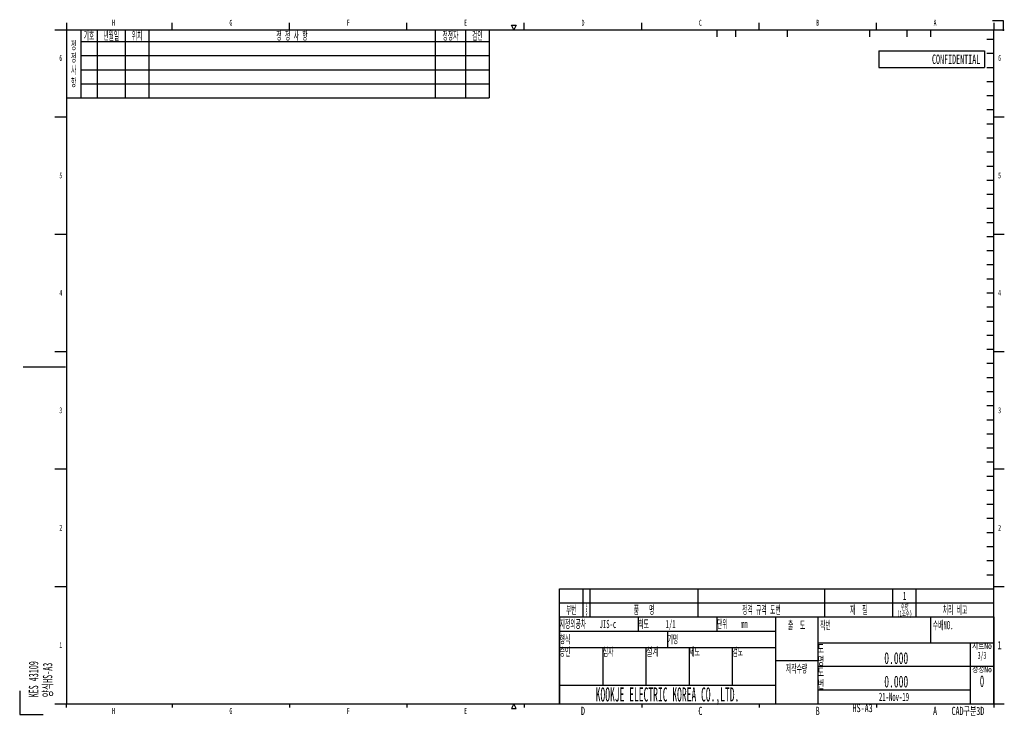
# Model space of a CAD drawing. Header units: millimetres. Extents: x 0 to 419, y -5 to 296.
import ezdxf

# ---------------------------------------------------------------- set-up
doc = ezdxf.new("R2010")
doc.units = ezdxf.units.MM
doc.header["$LTSCALE"] = 23.1
doc.layers.get('0').update_dxf_attribs({"linetype": 'CONTINUOUS'})
doc.styles.get("Standard").update_dxf_attribs({"font": 'txt', "width": 0.5})
doc.styles.add('TEXTSTYLE_2', font='txt', dxfattribs={"width": 0.6})
doc.styles.add('TEXTSTYLE_3', font='txt', dxfattribs={"width": 0.6})
doc.styles.add('TEXTSTYLE_4', font='txt', dxfattribs={"width": 0.8})

msp = doc.modelspace()

# ---------------------------------------------------------------- linework, layer by layer
at = {"color": 2, "linetype": 'Continuous'}
for p, q in [((20, 295), (20, 292)), ((65, 292), (65, 295)), ((115, 292), (115, 295)), ((165, 292), (165, 295)), ((210.5, 292), (209.5, 294)), ((209.5, 294), (211.5, 294)), ((211.5, 294), (210.5, 292)), ((215, 292), (215, 295)), ((265, 292), (265, 295)), ((315, 292), (315, 295)), ((365, 292), (365, 295)), ((414.46, 296), (419, 296)), ((415, 295), (415, 292)), ((419, 296), (419, 291.5)), ((20, 292), (200, 292)), ((20, 292), (20, 263)), ((26, 292), (26, 263)), ((33, 292), (33, 263)), ((45, 292), (45, 263)), ((55, 292), (55, 263)), ((177, 292), (177, 263)), ((190, 292), (190, 263)), ((200, 292), (200, 263)), ((297, 292), (297, 289)), ((305, 292), (305, 289)), ((327, 292), (327, 289)), ((362, 292), (362, 289)), ((378, 292), (378, 289)), ((388, 292), (388, 289)), ((415, 292), (419.5, 292)), ((26, 287), (200, 287)), ((412, 288), (415, 288)), ((412, 282), (415, 282)), ((26, 281), (200, 281)), ((26, 275), (200, 275)), ((412, 276), (415, 276)), ((26, 269), (200, 269)), ((412, 270), (415, 270)), ((20, 263), (200, 263)), ((412, 264), (415, 264)), ((412, 258), (415, 258)), ((15, 255), (20, 255)), ((412, 252), (415, 252)), ((415, 255), (419.5, 255)), ((412, 246), (415, 246)), ((412, 240), (415, 240)), ((412, 234), (415, 234)), ((412, 228), (415, 228)), ((412, 222), (415, 222)), ((412, 216), (415, 216)), ((412, 210), (415, 210)), ((15, 205), (20, 205)), ((412, 204), (415, 204)), ((415, 205), (419.5, 205)), ((412, 198), (415, 198)), ((412, 192), (415, 192)), ((412, 186), (415, 186)), ((412, 180), (415, 180)), ((412, 174), (415, 174)), ((412, 168), (415, 168)), ((412, 162), (415, 162)), ((412, 156), (415, 156)), ((15, 155), (20, 155)), ((415, 155), (419.5, 155)), ((1.5, 148.5), (19.5, 148.5)), ((412, 150), (415, 150)), ((412, 144), (415, 144)), ((412, 138), (415, 138)), ((412, 132), (415, 132)), ((412, 126), (415, 126)), ((412, 120), (415, 120)), ((412, 114), (415, 114)), ((15, 105), (20, 105)), ((412, 108), (415, 108)), ((415, 105), (419.5, 105)), ((412, 102), (415, 102)), ((412, 96), (415, 96)), ((412, 90), (415, 90)), ((412, 84), (415, 84)), ((412, 78), (415, 78)), ((412, 72), (415, 72)), ((412, 66), (415, 66)), ((412, 60), (415, 60)), ((15, 55), (20, 55)), ((415, 55), (419.5, 55)), ((230, 42.01), (230, 54.01)), ((230, 54.01), (415, 54.01)), ((240, 42.01), (240, 54.01)), ((243, 42.01), (243, 54.01)), ((289, 42.01), (289, 54.01)), ((343, 42.01), (343, 54.01)), ((372, 42.01), (372, 54.01)), ((382, 42.01), (382, 54.01)), ((415, 42.01), (415, 54.01)), ((230, 48.01), (415, 48.01)), ((230, 42.01), (322, 42.01)), ((230, 42.01), (230, 36.01)), ((230, 42.01), (415, 42.01)), ((263.5, 42.01), (263.5, 36.01)), ((297, 42.01), (297, 36.01)), ((322, 42.01), (322, 36.01)), ((322, 42.01), (340, 42.01)), ((322, 42.01), (322, 5.01)), ((340, 42.01), (340, 5.01)), ((340, 42), (415, 42)), ((340, 42), (340, 31)), ((340, 42), (415, 42)), ((340, 42), (340, 31)), ((388, 42), (388, 31)), ((388, 42), (388, 31)), ((415, 42), (415, 31)), ((415, 42), (415, 31)), ((230, 36.01), (322, 36.01)), ((230, 36.01), (230, 29.01)), ((230, 36.01), (322, 36.01)), ((230, 36.01), (322, 36.01)), ((230, 36.01), (230, 29.01)), ((276, 36.01), (276, 29.01)), ((276, 36.01), (276, 29.01)), ((322, 36.01), (322, 29.01)), ((322, 36.01), (322, 29.01)), ((340, 31), (415, 31)), ((340, 31), (340, 5)), ((340, 31), (415, 31)), ((340, 31), (415, 31)), ((405, 31), (405, 5)), ((415, 31), (415, 5)), ((230, 29.01), (322, 29.01)), ((230, 29.01), (230, 13.01)), ((230, 29.01), (322, 29.01)), ((230, 29.01), (322, 29.01)), ((248.4, 29.01), (248.4, 13.01)), ((266.8, 29.01), (266.8, 13.01)), ((266.8, 29.01), (285.2, 29.01)), ((266.8, 29.01), (266.8, 13.01)), ((285.2, 29.01), (285.2, 13.01)), ((285.2, 29.01), (303.6, 29.01)), ((285.2, 29.01), (285.2, 13.01)), ((285.2, 29.01), (285.2, 13.01)), ((303.6, 29.01), (303.6, 13.01)), ((303.6, 29.01), (303.6, 13.01)), ((322, 29.01), (322, 13.01)), ((322, 23.51), (340, 23.51)), ((340, 21), (415, 21)), ((230, 13.01), (322, 13.01)), ((230, 13.01), (322, 13.01)), ((230, 13.01), (230, 5.01)), ((266.8, 13.01), (285.2, 13.01)), ((285.2, 13.01), (303.6, 13.01)), ((322, 13.01), (322, 5.01)), ((0, 10.5), (0, 0.5)), ((340, 11), (405, 11)), ((15, 5), (20, 5)), ((20, 3.5), (20, 5)), ((65, 5), (65, 3.5)), ((115, 5), (115, 3.5)), ((165, 5), (165, 3.5)), ((210.5, 5), (209.5, 3)), ((211.5, 3), (210.5, 5)), ((215, 5), (215, 3.5)), ((230, 5.01), (322, 5.01)), ((265, 5), (265, 3.5)), ((315, 5), (315, 3.5)), ((322, 5.01), (340, 5.01)), ((340, 5), (415, 5)), ((365, 5), (365, 3.5)), ((415, 5), (419.5, 5)), ((415, 5), (415, 3.5)), ((0, 0.5), (10, 0.5)), ((209.5, 3), (211.5, 3))]:
    msp.add_line(p, q, dxfattribs=at)
at = {"color": 7, "linetype": 'Continuous'}
for p, q in [((15, 292), (415, 292)), ((20, 292), (20, 5)), ((415, 5), (415, 292)), ((366.1, 283), (411, 283)), ((366.1, 283), (366.1, 276)), ((411, 283), (411, 276)), ((366.1, 276), (411, 276)), ((230, 42), (415, 42)), ((230, 5.01), (230, 42)), ((20, 5), (415, 5))]:
    msp.add_line(p, q, dxfattribs=at)

# ---------------------------------------------------------------- texts
at = {"color": 2, "linetype": 'Continuous', "line_spacing_factor": 0.9}
for s, insert, char_height, width, attachment_point, style in [('H', (40, 296.25), 2.5, 1.5, 2, 'TEXTSTYLE_2'), ('G', (90, 296.25), 2.5, 1.5, 2, 'TEXTSTYLE_2'), ('F', (140, 296.25), 2.5, 1.5, 2, 'TEXTSTYLE_2'), ('E', (190, 296.25), 2.5, 1.5, 2, 'TEXTSTYLE_2'), ('D', (240, 296.25), 2.5, 1.5, 2, 'TEXTSTYLE_2'), ('C', (290, 296.25), 2.5, 1.5, 2, 'TEXTSTYLE_2'), ('B', (340, 296.25), 2.5, 1.5, 2, 'TEXTSTYLE_2'), ('A', (390, 296.25), 2.5, 1.5, 2, 'TEXTSTYLE_2'), ('6', (17.5, 281.25), 2.5, 1.5, 2, 'TEXTSTYLE_2'), ('6', (417.5, 281.25), 2.5, 1.5, 2, 'TEXTSTYLE_2'), ('5', (17.5, 231.25), 2.5, 1.5, 2, 'TEXTSTYLE_2'), ('5', (417.5, 231.25), 2.5, 1.5, 2, 'TEXTSTYLE_2'), ('4', (17.5, 181.25), 2.5, 1.5, 2, 'TEXTSTYLE_2'), ('4', (417.5, 181.25), 2.5, 1.5, 2, 'TEXTSTYLE_2'), ('3', (17.5, 131.25), 2.5, 1.5, 2, 'TEXTSTYLE_2'), ('3', (417.5, 131.25), 2.5, 1.5, 2, 'TEXTSTYLE_2'), ('2', (17.5, 81.25), 2.5, 1.5, 2, 'TEXTSTYLE_2'), ('2', (417.5, 81.25), 2.5, 1.5, 2, 'TEXTSTYLE_2'), ('1', (17.5, 31.25), 2.5, 1.5, 2, 'TEXTSTYLE_2'), ('설계', (266.86, 28.93), 3.5, 4.9, 1, 'TEXTSTYLE_2'), ('도\\P명', (340, 30.25), 3.5, 2.45, 1, 'TEXTSTYLE_2'), ('시트No\\P\\H3.0;{\\W0.5;3}{\\W0.5;/}{\\W0.5;3}', (410, 30.92), 2.5, 8.6667, 2, 'TEXTSTYLE_4'), ('1', (417.5, 31.75), 3.5, 2.1, 2, 'TEXTSTYLE_2'), (' \\H5.0;{\\W0.6;0.000}', (372.5, 27), 3.5, 17.8, 2, 'TEXTSTYLE_4'), ('정정No\\P\\H5.0;{\\W0.5;0}', (410, 20.92), 2.5, 8.6667, 2, 'TEXTSTYLE_4'), ('도\\P번', (340, 20.25), 3.5, 2.45, 1, 'TEXTSTYLE_2'), (' \\H5.0;{\\W0.6;0.000}', (372.5, 17), 3.5, 17.8, 2, 'TEXTSTYLE_4'), ('HS-A3', (359.15, 4.97), 3.5, 10.5, 2, 'TEXTSTYLE_2'), ('H', (40, 3.25), 2.5, 1.5, 2, 'TEXTSTYLE_2'), ('G', (90, 3.25), 2.5, 1.5, 2, 'TEXTSTYLE_2'), ('F', (140, 3.25), 2.5, 1.5, 2, 'TEXTSTYLE_2'), ('E', (190, 3.25), 2.5, 1.5, 2, 'TEXTSTYLE_2'), ('D', (240, 3.75), 3.5, 2.1, 2, 'TEXTSTYLE_2'), ('C', (290, 3.75), 3.5, 2.1, 2, 'TEXTSTYLE_2'), ('B', (340, 3.75), 3.5, 2.1, 2, 'TEXTSTYLE_2'), ('A', (390, 3.75), 3.5, 2.1, 2, 'TEXTSTYLE_2'), ('CAD구분3D', (404, 3.75), 3.5, 15.4, 2, 'TEXTSTYLE_2')]:
    msp.add_mtext(s, dxfattribs=dict(at, insert=insert, char_height=char_height, width=width, attachment_point=attachment_point, style=style))
at = {"color": 2, "linetype": 'Continuous'}
for s, insert, char_height, width, attachment_point, line_spacing_factor in [('기호', (29.5, 291.25), 3.5, 4.0833, 2, 0.9), ('년월일', (39, 291.25), 3.5, 6.125, 2, 0.9), ('위치', (50, 291.25), 3.5, 4.0833, 2, 0.9), ('정 정 사 항', (116, 291.25), 3.5, 13.4167, 2, 0.9), ('정정자', (183.5, 291.25), 3.5, 6.125, 2, 0.9), ('검인', (195, 291.25), 3.5, 4.0833, 2, 0.9), ('정\\P정\\P사\\P항', (23, 287.13), 3.5, 2.0417, 2, 0.9), ('1', (377, 52.76), 3.5, 1.75, 2, 0.9), ('부번', (235, 46.76), 3.5, 4.0833, 2, 0.9), ('L\\PE\\PV', (241.5, 47.9), 1.7, 0.85, 2, 0.72), ('품   명', (266, 46.76), 3.5, 9.3333, 2, 0.9), ('정격 규격 도번', (316, 46.76), 3.5, 15.75, 2, 0.9), ('재  질', (357.5, 46.76), 3.5, 7.5833, 2, 0.9), ('수량\\P(1조수)', (377, 47.76), 2.5, 6.6667, 2, 0.72), ('처리 비고', (398.5, 46.76), 3.5, 9.9167, 2, 0.9), ('지정외공차    JIS-c', (230.06, 40.76), 3.5, 25.9583, 1, 0.9), ('척도     1/1', (263.56, 40.76), 3.5, 18.0833, 1, 0.9), ('단위    mm', (297.06, 40.76), 3.5, 14.5833, 1, 0.9), ('출  도', (331, 40.26), 3.5, 7.5833, 2, 0.9), ('작번', (341.05, 40.25), 3.5, 4.0833, 1, 0.9), ('수배NO.', (389.05, 40.25), 3.5, 9.3333, 1, 0.9), ('형식', (230.06, 34.26), 3.5, 4.0833, 1, 0.9), ('기명', (276.06, 34.26), 3.5, 4.0833, 1, 0.9), ('승인', (230.06, 28.93), 3.5, 4.0833, 1, 0.9), ('심사', (248.46, 28.93), 3.5, 4.0833, 1, 0.9), ('제도', (285.26, 28.93), 3.5, 4.0833, 1, 0.9), ('검도', (303.66, 28.93), 3.5, 4.0833, 1, 0.9), ('제작수량', (331, 21.76), 3.5, 8.1667, 2, 0.9), ('KOOKJE ELECTRIC KOREA CO.,LTD.', (276, 12.01), 6, 90, 2, 0.9), ('21-Nov-19', (372.5, 9.75), 3.5, 15.75, 2, 0.9)]:
    msp.add_mtext(s, dxfattribs=dict(at, insert=insert, char_height=char_height, width=width, attachment_point=attachment_point, line_spacing_factor=line_spacing_factor))
at = {"color": 7, "linetype": 'Continuous', "insert": (409.25, 281.47), "char_height": 4, "width": 62.2266, "attachment_point": 3, "line_spacing_factor": 0.9, "style": 'TEXTSTYLE_3'}
msp.add_mtext('CONFIDENTIAL', dxfattribs=at)
at = {"color": 2, "linetype": 'Continuous', "insert": (3.89, 7.76), "char_height": 4, "width": 21.6, "attachment_point": 1, "rotation": 90, "line_spacing_factor": 0.9, "style": 'TEXTSTYLE_2'}
msp.add_mtext('KES 43109\\P양식HS-A3', dxfattribs=at)

doc.saveas('drawing.dxf')
